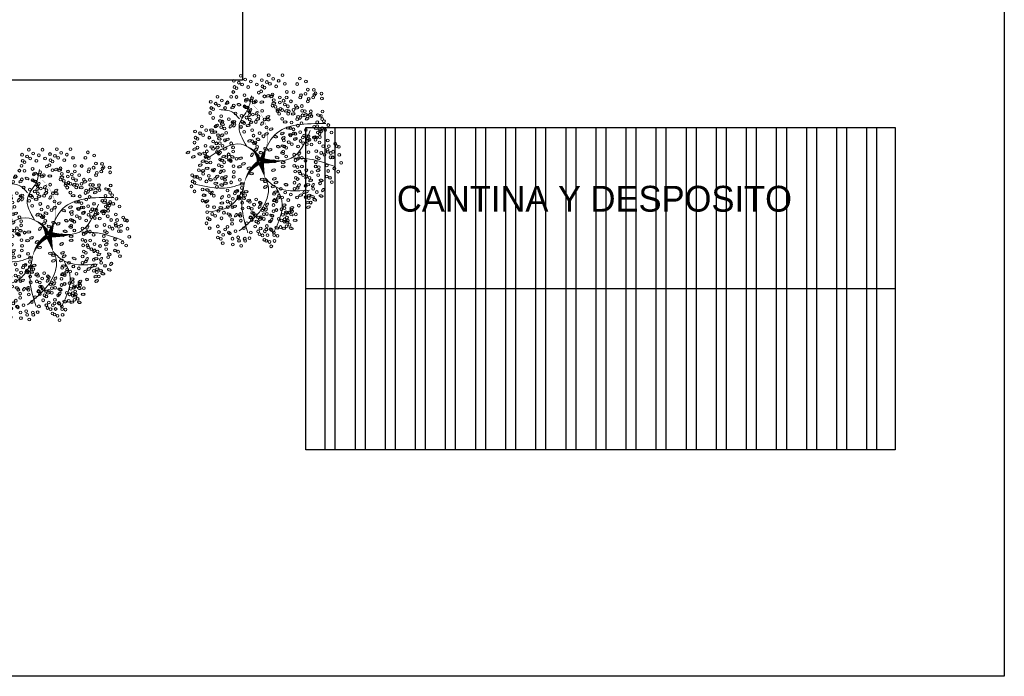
# Model space of a CAD drawing. Header units: millimetres. Extents: x 2239 to 2564, y 432 to 505.
# Tile 19 of 23: x 2461 to 2487, y 452 to 470. Entities that reach past the tile are written whole.
import ezdxf

# ---------------------------------------------------------------- set-up
doc = ezdxf.new("R2010")
doc.units = ezdxf.units.MM
doc.linetypes.add('ACAD_ISO04W100', pattern=[30, 24, -3, 0, -3])
doc.layers.add('01 - Vegetación', color=3, linetype='Continuous', lineweight=0)
doc.layers.add('Cotas', color=1, linetype='Continuous')
doc.layers.add('PAREDE', color=6, linetype='Continuous')

# ---------------------------------------------------------------- blocks, each defined once
blk = doc.blocks.new('17')
at = {"layer": '01 - Vegetación'}
for points in [[(4495.84, 1680.23, 1.33, 0.0221, 0.199177), (4489.97, 1684.48, 0.0221, 0.0221, 1.224983)], [(4496.02, 1680.23, 1.33, 0.0221, 0.286986), (4500.47, 1683.82, 0.0221, 0.0221, -1.494927)], [(4497.07, 1679.43, 0.133, 0.0221, 0.381476), (4512.91, 1682.47, 0.0221, 0.0221, -1.841687)], [(4496.02, 1679.76, 1.77, 0.0221, 0), (4491.39, 1678.53, 0.0221, 0.0221, 0)], [(4496.02, 1679.66, 1.77, 0.0221, 0), (4500.28, 1678.15, 0.0221, 0.0221, 0)], [(4496.4, 1679.85, 1.77, 0.0221, 0.074947), (4496.4, 1672.95, 0.0221, 0.0221, 0.762797)]]:
    blk.add_lwpolyline(points, format="xyseb", dxfattribs=at)
for points in [[(4490, 1684.47), (4488.83, 1687.51), (4489.5, 1699.09)], [(4487.73, 1684.98), (4483.44, 1688.25), (4481.42, 1694.81)], [(4497.83, 1680.19), (4501.11, 1685.48), (4497.33, 1694.81)], [(4508.5, 1685.98), (4510.45, 1688), (4511.21, 1691.78)], [(4490, 1684.47), (4482.94, 1685.23), (4475.36, 1683.47)], [(4491.39, 1678.53), (4489.02, 1677.58), (4485.46, 1677.92), (4475.87, 1685.99)], [(4500.47, 1683.82), (4506.92, 1685.99), (4511.46, 1683.47), (4515.25, 1682.46)], [(4491.39, 1678.53), (4489, 1675.9), (4487.73, 1665.57)], [(4496.57, 1678.43), (4497.07, 1670.86), (4505.15, 1665.32)], [(4497.07, 1679.43), (4503.89, 1675.65), (4507.17, 1660.78)], [(4488.74, 1675.4), (4484.7, 1673.64), (4475.11, 1676.16)], [(4497.07, 1670.11), (4496.82, 1665.57), (4494.55, 1658.01)]]:
    blk.add_spline(points, degree=3, dxfattribs=at)
blk = doc.blocks.new('16')
at = {"layer": '01 - Vegetación'}
h = blk.add_hatch(color=40, dxfattribs=at)
h.set_gradient(color1=(255, 191, 0), color2=(223, 255, 127), rotation=180, centered=1, tint=1, name='INVSPHERICAL')
edge = h.paths.add_edge_path()
edge.add_ellipse((4538.847, 1678.642), major_axis=(-0.0033, 0.0777), ratio=0.578492, start_angle=0, end_angle=360, ccw=False)
edge = h.paths.add_edge_path()
edge.add_ellipse((4538.961, 1678.487), major_axis=(-0.0349, 0.0695), ratio=0.578492, start_angle=0, end_angle=360, ccw=False)
edge = h.paths.add_edge_path()
edge.add_ellipse((4538.69, 1678.926), major_axis=(-0.0594, 0.0503), ratio=0.578492, start_angle=0, end_angle=360, ccw=False)
edge = h.paths.add_edge_path()
edge.add_ellipse((4538.676, 1678.266), major_axis=(-0.0033, 0.0777), ratio=0.578492, start_angle=0, end_angle=360, ccw=False)
edge = h.paths.add_edge_path()
edge.add_ellipse((4541.23, 1679.281), major_axis=(0.0274, 0.0728), ratio=0.578492, start_angle=0, end_angle=360, ccw=False)
edge = h.paths.add_edge_path()
edge.add_ellipse((4540.829, 1679.36), major_axis=(-0.0349, 0.0695), ratio=0.578492, start_angle=0, end_angle=360, ccw=False)
edge = h.paths.add_edge_path()
edge.add_ellipse((4541.174, 1679.607), major_axis=(-0.0349, 0.0695), ratio=0.578492, start_angle=0, end_angle=360, ccw=False)
edge = h.paths.add_edge_path()
edge.add_ellipse((4541.072, 1679.421), major_axis=(0.0274, 0.0728), ratio=0.578492, start_angle=0, end_angle=360, ccw=False)
edge = h.paths.add_edge_path()
edge.add_ellipse((4540.113, 1679.632), major_axis=(-0.0349, 0.0695), ratio=0.578492, start_angle=0, end_angle=360, ccw=False)
edge = h.paths.add_edge_path()
edge.add_ellipse((4540.279, 1679.843), major_axis=(-0.0349, 0.0695), ratio=0.578492, start_angle=0, end_angle=360, ccw=False)
edge = h.paths.add_edge_path()
edge.add_ellipse((4540.165, 1679.999), major_axis=(-0.0033, 0.0777), ratio=0.578492, start_angle=0, end_angle=360, ccw=False)
edge = h.paths.add_edge_path()
edge.add_ellipse((4540.499, 1679.956), major_axis=(-0.0033, 0.0777), ratio=0.578492, start_angle=0, end_angle=360, ccw=False)
edge = h.paths.add_edge_path()
edge.add_ellipse((4540.629, 1679.513), major_axis=(-0.0594, 0.0503), ratio=0.578492, start_angle=0, end_angle=360, ccw=False)
edge = h.paths.add_edge_path()
edge.add_ellipse((4540.551, 1680.278), major_axis=(0.0274, 0.0728), ratio=0.578492, start_angle=0, end_angle=360, ccw=False)
edge = h.paths.add_edge_path()
edge.add_ellipse((4539.201, 1679.744), major_axis=(-0.0033, 0.0777), ratio=0.578492, start_angle=0, end_angle=360, ccw=False)
edge = h.paths.add_edge_path()
edge.add_ellipse((4539.14, 1679.893), major_axis=(0.0274, 0.0728), ratio=0.578492, start_angle=0, end_angle=360, ccw=False)
edge = h.paths.add_edge_path()
edge.add_ellipse((4539.208, 1680.126), major_axis=(-0.0033, 0.0777), ratio=0.578492, start_angle=0, end_angle=360, ccw=False)
edge = h.paths.add_edge_path()
edge.add_ellipse((4538.979, 1680.681), major_axis=(-0.0594, 0.0503), ratio=0.578492, start_angle=0, end_angle=360, ccw=False)
edge = h.paths.add_edge_path()
edge.add_ellipse((4538.577, 1680.728), major_axis=(-0.0033, 0.0777), ratio=0.578492, start_angle=0, end_angle=360, ccw=False)
edge = h.paths.add_edge_path()
edge.add_ellipse((4538.926, 1680.033), major_axis=(0.0274, 0.0728), ratio=0.578492, start_angle=0, end_angle=360, ccw=False)
edge = h.paths.add_edge_path()
edge.add_ellipse((4538.95, 1679.842), major_axis=(0.0274, 0.0728), ratio=0.578492, start_angle=0, end_angle=360, ccw=False)
edge = h.paths.add_edge_path()
edge.add_ellipse((4538.621, 1680.191), major_axis=(-0.0349, 0.0695), ratio=0.578492, start_angle=0, end_angle=360, ccw=False)
edge = h.paths.add_edge_path()
edge.add_ellipse((4538.328, 1680.411), major_axis=(0.0274, 0.0728), ratio=0.578492, start_angle=0, end_angle=360, ccw=False)
edge = h.paths.add_edge_path()
edge.add_ellipse((4538.283, 1680.138), major_axis=(-0.0594, 0.0503), ratio=0.578492, start_angle=0, end_angle=360, ccw=False)
edge = h.paths.add_edge_path()
edge.add_ellipse((4538.32, 1679.993), major_axis=(-0.0594, 0.0503), ratio=0.578492, start_angle=0, end_angle=360, ccw=False)
edge = h.paths.add_edge_path()
edge.add_ellipse((4538.755, 1680.687), major_axis=(-0.0033, 0.0777), ratio=0.578492, start_angle=0, end_angle=360, ccw=False)
edge = h.paths.add_edge_path()
edge.add_ellipse((4538.834, 1681.261), major_axis=(-0.0349, 0.0695), ratio=0.578492, start_angle=0, end_angle=360, ccw=False)
edge = h.paths.add_edge_path()
edge.add_ellipse((4539.054, 1681.374), major_axis=(-0.0033, 0.0777), ratio=0.578492, start_angle=0, end_angle=360, ccw=False)
edge = h.paths.add_edge_path()
edge.add_ellipse((4539.147, 1681.076), major_axis=(-0.0594, 0.0503), ratio=0.578492, start_angle=0, end_angle=360, ccw=False)
edge = h.paths.add_edge_path()
edge.add_ellipse((4539.52, 1680.541), major_axis=(-0.0033, 0.0777), ratio=0.578492, start_angle=0, end_angle=360, ccw=False)
edge = h.paths.add_edge_path()
edge.add_ellipse((4539.459, 1680.689), major_axis=(0.0274, 0.0728), ratio=0.578492, start_angle=0, end_angle=360, ccw=False)
edge = h.paths.add_edge_path()
edge.add_ellipse((4539.527, 1680.923), major_axis=(-0.0033, 0.0777), ratio=0.578492, start_angle=0, end_angle=360, ccw=False)
edge = h.paths.add_edge_path()
edge.add_ellipse((4539.265, 1681.244), major_axis=(0.0274, 0.0728), ratio=0.578492, start_angle=0, end_angle=360, ccw=False)
edge = h.paths.add_edge_path()
edge.add_ellipse((4539.188, 1677.478), major_axis=(-0.0594, 0.0503), ratio=0.578492, start_angle=0, end_angle=360, ccw=False)
edge = h.paths.add_edge_path()
edge.add_ellipse((4539.473, 1678.19), major_axis=(0.0274, 0.0728), ratio=0.578492, start_angle=0, end_angle=360, ccw=False)
edge = h.paths.add_edge_path()
edge.add_ellipse((4540.696, 1678.325), major_axis=(0.0274, 0.0728), ratio=0.578492, start_angle=0, end_angle=360, ccw=False)
edge = h.paths.add_edge_path()
edge.add_ellipse((4540.33, 1678.305), major_axis=(-0.0033, 0.0777), ratio=0.578492, start_angle=0, end_angle=360, ccw=False)
edge = h.paths.add_edge_path()
edge.add_ellipse((4540.174, 1678.307), major_axis=(-0.0033, 0.0777), ratio=0.578492, start_angle=0, end_angle=360, ccw=False)
edge = h.paths.add_edge_path()
edge.add_ellipse((4540.488, 1677.717), major_axis=(-0.0594, 0.0503), ratio=0.578492, start_angle=0, end_angle=360, ccw=False)
edge = h.paths.add_edge_path()
edge.add_ellipse((4540.676, 1677.675), major_axis=(-0.0594, 0.0503), ratio=0.578492, start_angle=0, end_angle=360, ccw=False)
edge = h.paths.add_edge_path()
edge.add_ellipse((4539.469, 1677.341), major_axis=(-0.0033, 0.0777), ratio=0.578492, start_angle=0, end_angle=360, ccw=False)
edge = h.paths.add_edge_path()
edge.add_ellipse((4539.773, 1677.406), major_axis=(-0.0594, 0.0503), ratio=0.578492, start_angle=0, end_angle=360, ccw=False)
edge = h.paths.add_edge_path()
edge.add_ellipse((4539.631, 1677.23), major_axis=(-0.0349, 0.0695), ratio=0.578492, start_angle=0, end_angle=360, ccw=False)
edge = h.paths.add_edge_path()
edge.add_ellipse((4539.445, 1677.695), major_axis=(-0.0594, 0.0503), ratio=0.578492, start_angle=0, end_angle=360, ccw=False)
edge = h.paths.add_edge_path()
edge.add_ellipse((4542.676, 1679.136), major_axis=(-0.0033, 0.0777), ratio=0.578492, start_angle=0, end_angle=360, ccw=False)
edge = h.paths.add_edge_path()
edge.add_ellipse((4542.661, 1679.428), major_axis=(-0.0033, 0.0777), ratio=0.578492, start_angle=0, end_angle=360, ccw=False)
edge = h.paths.add_edge_path()
edge.add_ellipse((4542.742, 1679.554), major_axis=(-0.0033, 0.0777), ratio=0.578492, start_angle=0, end_angle=360, ccw=False)
edge = h.paths.add_edge_path()
edge.add_ellipse((4542.776, 1679.728), major_axis=(-0.0349, 0.0695), ratio=0.578492, start_angle=0, end_angle=360, ccw=False)
edge = h.paths.add_edge_path()
edge.add_ellipse((4542.477, 1679.745), major_axis=(0.0274, 0.0728), ratio=0.578492, start_angle=0, end_angle=360, ccw=False)
edge = h.paths.add_edge_path()
edge.add_ellipse((4542.578, 1680.02), major_axis=(0.0274, 0.0728), ratio=0.578492, start_angle=0, end_angle=360, ccw=False)
edge = h.paths.add_edge_path()
edge.add_ellipse((4542.466, 1680.268), major_axis=(-0.0349, 0.0695), ratio=0.578492, start_angle=0, end_angle=360, ccw=False)
edge = h.paths.add_edge_path()
edge.add_ellipse((4542.632, 1680.479), major_axis=(-0.0349, 0.0695), ratio=0.578492, start_angle=0, end_angle=360, ccw=False)
edge = h.paths.add_edge_path()
edge.add_ellipse((4542.359, 1679.577), major_axis=(-0.0594, 0.0503), ratio=0.578492, start_angle=0, end_angle=360, ccw=False)
edge = h.paths.add_edge_path()
edge.add_ellipse((4542.171, 1679.619), major_axis=(-0.0594, 0.0503), ratio=0.578492, start_angle=0, end_angle=360, ccw=False)
edge = h.paths.add_edge_path()
edge.add_ellipse((4542.246, 1679.328), major_axis=(-0.0594, 0.0503), ratio=0.578492, start_angle=0, end_angle=360, ccw=False)
edge = h.paths.add_edge_path()
edge.add_ellipse((4542.369, 1678.498), major_axis=(0.0274, 0.0728), ratio=0.578492, start_angle=0, end_angle=360, ccw=False)
edge = h.paths.add_edge_path()
edge.add_ellipse((4542.902, 1678.749), major_axis=(-0.0349, 0.0695), ratio=0.578492, start_angle=0, end_angle=360, ccw=False)
edge = h.paths.add_edge_path()
edge.add_ellipse((4542.925, 1678.897), major_axis=(-0.0349, 0.0695), ratio=0.578492, start_angle=0, end_angle=360, ccw=False)
edge = h.paths.add_edge_path()
edge.add_ellipse((4542.628, 1678.671), major_axis=(-0.0033, 0.0777), ratio=0.578492, start_angle=0, end_angle=360, ccw=False)
edge = h.paths.add_edge_path()
edge.add_ellipse((4542.11, 1678.896), major_axis=(-0.0349, 0.0695), ratio=0.578492, start_angle=0, end_angle=360, ccw=False)
edge = h.paths.add_edge_path()
edge.add_ellipse((4542.34, 1678.18), major_axis=(-0.0349, 0.0695), ratio=0.578492, start_angle=0, end_angle=360, ccw=False)
edge = h.paths.add_edge_path()
edge.add_ellipse((4538.137, 1679.191), major_axis=(-0.0349, 0.0695), ratio=0.578492, start_angle=0, end_angle=360, ccw=False)
edge = h.paths.add_edge_path()
edge.add_ellipse((4538.099, 1678.758), major_axis=(-0.0594, 0.0503), ratio=0.578492, start_angle=0, end_angle=360, ccw=False)
edge = h.paths.add_edge_path()
edge.add_ellipse((4537.796, 1678.552), major_axis=(0.0274, 0.0728), ratio=0.578492, start_angle=0, end_angle=360, ccw=False)
edge = h.paths.add_edge_path()
edge.add_ellipse((4537.776, 1678.277), major_axis=(-0.0033, 0.0777), ratio=0.578492, start_angle=0, end_angle=360, ccw=False)
edge = h.paths.add_edge_path()
edge.add_ellipse((4539.181, 1678.6), major_axis=(-0.0033, 0.0777), ratio=0.578492, start_angle=0, end_angle=360, ccw=False)
edge = h.paths.add_edge_path()
edge.add_ellipse((4538.502, 1678.968), major_axis=(-0.0594, 0.0503), ratio=0.578492, start_angle=0, end_angle=360, ccw=False)
edge = h.paths.add_edge_path()
edge.add_ellipse((4538.615, 1679.216), major_axis=(-0.0594, 0.0503), ratio=0.578492, start_angle=0, end_angle=360, ccw=False)
edge = h.paths.add_edge_path()
edge.add_ellipse((4538.188, 1679.557), major_axis=(-0.0033, 0.0777), ratio=0.578492, start_angle=0, end_angle=360, ccw=False)
edge = h.paths.add_edge_path()
edge.add_ellipse((4538.203, 1679.265), major_axis=(-0.0033, 0.0777), ratio=0.578492, start_angle=0, end_angle=360, ccw=False)
edge = h.paths.add_edge_path()
edge.add_ellipse((4538.285, 1679.391), major_axis=(-0.0033, 0.0777), ratio=0.578492, start_angle=0, end_angle=360, ccw=False)
edge = h.paths.add_edge_path()
edge.add_ellipse((4538.856, 1679.647), major_axis=(-0.0349, 0.0695), ratio=0.578492, start_angle=0, end_angle=360, ccw=False)
edge = h.paths.add_edge_path()
edge.add_ellipse((4538.272, 1678.751), major_axis=(0.0274, 0.0728), ratio=0.578492, start_angle=0, end_angle=360, ccw=False)
edge = h.paths.add_edge_path()
edge.add_ellipse((4540.863, 1678.985), major_axis=(0.0274, 0.0728), ratio=0.578492, start_angle=0, end_angle=360, ccw=False)
edge = h.paths.add_edge_path()
edge.add_ellipse((4540.823, 1678.811), major_axis=(-0.0349, 0.0695), ratio=0.578492, start_angle=0, end_angle=360, ccw=False)
edge = h.paths.add_edge_path()
edge.add_ellipse((4541.446, 1678.949), major_axis=(-0.0349, 0.0695), ratio=0.578492, start_angle=0, end_angle=360, ccw=False)
edge = h.paths.add_edge_path()
edge.add_ellipse((4540.434, 1680.393), major_axis=(-0.0033, 0.0777), ratio=0.578492, start_angle=0, end_angle=360, ccw=False)
edge = h.paths.add_edge_path()
edge.add_ellipse((4540.419, 1680.685), major_axis=(-0.0033, 0.0777), ratio=0.578492, start_angle=0, end_angle=360, ccw=False)
edge = h.paths.add_edge_path()
edge.add_ellipse((4539.773, 1680.547), major_axis=(-0.0349, 0.0695), ratio=0.578492, start_angle=0, end_angle=360, ccw=False)
edge = h.paths.add_edge_path()
edge.add_ellipse((4539.782, 1680.87), major_axis=(-0.0349, 0.0695), ratio=0.578492, start_angle=0, end_angle=360, ccw=False)
edge = h.paths.add_edge_path()
edge.add_ellipse((4539.668, 1681.126), major_axis=(0.0274, 0.0728), ratio=0.578492, start_angle=0, end_angle=360, ccw=False)
edge = h.paths.add_edge_path()
edge.add_ellipse((4540.336, 1681.276), major_axis=(0.0274, 0.0728), ratio=0.578492, start_angle=0, end_angle=360, ccw=False)
edge = h.paths.add_edge_path()
edge.add_ellipse((4540.381, 1681.413), major_axis=(-0.0349, 0.0695), ratio=0.578492, start_angle=0, end_angle=360, ccw=False)
edge = h.paths.add_edge_path()
edge.add_ellipse((4540.225, 1681.525), major_axis=(-0.0349, 0.0695), ratio=0.578492, start_angle=0, end_angle=360, ccw=False)
edge = h.paths.add_edge_path()
edge.add_ellipse((4540.009, 1681.424), major_axis=(-0.0033, 0.0777), ratio=0.578492, start_angle=0, end_angle=360, ccw=False)
edge = h.paths.add_edge_path()
edge.add_ellipse((4540.106, 1681.258), major_axis=(-0.0033, 0.0777), ratio=0.578492, start_angle=0, end_angle=360, ccw=False)
edge = h.paths.add_edge_path()
edge.add_ellipse((4540.036, 1680.989), major_axis=(-0.0594, 0.0503), ratio=0.578492, start_angle=0, end_angle=360, ccw=False)
edge = h.paths.add_edge_path()
edge.add_ellipse((4539.967, 1680.73), major_axis=(-0.0594, 0.0503), ratio=0.578492, start_angle=0, end_angle=360, ccw=False)
edge = h.paths.add_edge_path()
edge.add_ellipse((4541.92, 1680.217), major_axis=(-0.0033, 0.0777), ratio=0.578492, start_angle=0, end_angle=360, ccw=False)
edge = h.paths.add_edge_path()
edge.add_ellipse((4541.222, 1680.466), major_axis=(-0.0349, 0.0695), ratio=0.578492, start_angle=0, end_angle=360, ccw=False)
edge = h.paths.add_edge_path()
edge.add_ellipse((4541.387, 1680.676), major_axis=(-0.0349, 0.0695), ratio=0.578492, start_angle=0, end_angle=360, ccw=False)
edge = h.paths.add_edge_path()
edge.add_ellipse((4541.251, 1680.784), major_axis=(0.0274, 0.0728), ratio=0.578492, start_angle=0, end_angle=360, ccw=False)
edge = h.paths.add_edge_path()
edge.add_ellipse((4541.818, 1680.659), major_axis=(0.0274, 0.0728), ratio=0.578492, start_angle=0, end_angle=360, ccw=False)
edge = h.paths.add_edge_path()
edge.add_ellipse((4541.942, 1680.743), major_axis=(0.0274, 0.0728), ratio=0.578492, start_angle=0, end_angle=360, ccw=False)
edge = h.paths.add_edge_path()
edge.add_ellipse((4541.762, 1680.886), major_axis=(-0.0349, 0.0695), ratio=0.578492, start_angle=0, end_angle=360, ccw=False)
edge = h.paths.add_edge_path()
edge.add_ellipse((4541.592, 1681.082), major_axis=(-0.0033, 0.0777), ratio=0.578492, start_angle=0, end_angle=360, ccw=False)
edge = h.paths.add_edge_path()
edge.add_ellipse((4541.511, 1680.956), major_axis=(-0.0033, 0.0777), ratio=0.578492, start_angle=0, end_angle=360, ccw=False)
edge = h.paths.add_edge_path()
edge.add_ellipse((4541.775, 1680.201), major_axis=(-0.0594, 0.0503), ratio=0.578492, start_angle=0, end_angle=360, ccw=False)
edge = h.paths.add_edge_path()
edge.add_ellipse((4541.737, 1680.346), major_axis=(-0.0594, 0.0503), ratio=0.578492, start_angle=0, end_angle=360, ccw=False)
edge = h.paths.add_edge_path()
edge.add_ellipse((4541.843, 1679.118), major_axis=(-0.0594, 0.0503), ratio=0.578492, start_angle=0, end_angle=360, ccw=False)
edge = h.paths.add_edge_path()
edge.add_ellipse((4541.881, 1679.551), major_axis=(-0.0349, 0.0695), ratio=0.578492, start_angle=0, end_angle=360, ccw=False)
edge = h.paths.add_edge_path()
edge.add_ellipse((4542.015, 1679.29), major_axis=(-0.0349, 0.0695), ratio=0.578492, start_angle=0, end_angle=360, ccw=False)
edge = h.paths.add_edge_path()
edge.add_ellipse((4541.91, 1679.869), major_axis=(0.0274, 0.0728), ratio=0.578492, start_angle=0, end_angle=360, ccw=False)
edge = h.paths.add_edge_path()
edge.add_ellipse((4541.769, 1679.666), major_axis=(-0.0033, 0.0777), ratio=0.578492, start_angle=0, end_angle=360, ccw=False)
edge = h.paths.add_edge_path()
edge.add_ellipse((4539.676, 1679.115), major_axis=(-0.0033, 0.0777), ratio=0.578492, start_angle=0, end_angle=360, ccw=False)
edge = h.paths.add_edge_path()
edge.add_ellipse((4539.594, 1678.989), major_axis=(-0.0033, 0.0777), ratio=0.578492, start_angle=0, end_angle=360, ccw=False)
edge = h.paths.add_edge_path()
edge.add_ellipse((4539.898, 1679.531), major_axis=(-0.0033, 0.0777), ratio=0.578492, start_angle=0, end_angle=360, ccw=False)
edge = h.paths.add_edge_path()
edge.add_ellipse((4539.697, 1678.641), major_axis=(-0.0349, 0.0695), ratio=0.578492, start_angle=0, end_angle=360, ccw=False)
edge = h.paths.add_edge_path()
edge.add_ellipse((4539.398, 1678.691), major_axis=(-0.0349, 0.0695), ratio=0.578492, start_angle=0, end_angle=360, ccw=False)
edge = h.paths.add_edge_path()
edge.add_ellipse((4539.555, 1678.579), major_axis=(-0.0349, 0.0695), ratio=0.578492, start_angle=0, end_angle=360, ccw=False)
edge = h.paths.add_edge_path()
edge.add_ellipse((4540.714, 1679.167), major_axis=(0.0274, 0.0728), ratio=0.578492, start_angle=0, end_angle=360, ccw=False)
edge = h.paths.add_edge_path()
edge.add_ellipse((4540.549, 1681.79), major_axis=(-0.0349, 0.0695), ratio=0.578492, start_angle=0, end_angle=360, ccw=False)
edge = h.paths.add_edge_path()
edge.add_ellipse((4540.715, 1682.001), major_axis=(-0.0349, 0.0695), ratio=0.578492, start_angle=0, end_angle=360, ccw=False)
edge = h.paths.add_edge_path()
edge.add_ellipse((4540.848, 1681.741), major_axis=(-0.0349, 0.0695), ratio=0.578492, start_angle=0, end_angle=360, ccw=False)
edge = h.paths.add_edge_path()
edge.add_ellipse((4540.661, 1681.542), major_axis=(0.0274, 0.0728), ratio=0.578492, start_angle=0, end_angle=360, ccw=False)
edge = h.paths.add_edge_path()
edge.add_ellipse((4540.684, 1681.351), major_axis=(0.0274, 0.0728), ratio=0.578492, start_angle=0, end_angle=360, ccw=False)
edge = h.paths.add_edge_path()
edge.add_ellipse((4540.56, 1681.267), major_axis=(0.0274, 0.0728), ratio=0.578492, start_angle=0, end_angle=360, ccw=False)
edge = h.paths.add_edge_path()
edge.add_ellipse((4540.528, 1678.539), major_axis=(0.0274, 0.0728), ratio=0.578492, start_angle=0, end_angle=360, ccw=False)
edge = h.paths.add_edge_path()
edge.add_ellipse((4540.38, 1678.647), major_axis=(0.0274, 0.0728), ratio=0.578492, start_angle=0, end_angle=360, ccw=False)
edge = h.paths.add_edge_path()
edge.add_ellipse((4540.034, 1678.678), major_axis=(-0.0349, 0.0695), ratio=0.578492, start_angle=0, end_angle=360, ccw=False)
edge = h.paths.add_edge_path()
edge.add_ellipse((4540.944, 1678.493), major_axis=(0.0274, 0.0728), ratio=0.578492, start_angle=0, end_angle=360, ccw=False)
edge = h.paths.add_edge_path()
edge.add_ellipse((4541.625, 1678.77), major_axis=(-0.0349, 0.0695), ratio=0.578492, start_angle=0, end_angle=360, ccw=False)
edge = h.paths.add_edge_path()
edge.add_ellipse((4541.994, 1678.887), major_axis=(0.0274, 0.0728), ratio=0.578492, start_angle=0, end_angle=360, ccw=False)
edge = h.paths.add_edge_path()
edge.add_ellipse((4541.336, 1678.598), major_axis=(0.0274, 0.0728), ratio=0.578492, start_angle=0, end_angle=360, ccw=False)
edge = h.paths.add_edge_path()
edge.add_ellipse((4539.381, 1678.993), major_axis=(-0.0349, 0.0695), ratio=0.578492, start_angle=0, end_angle=360, ccw=False)
edge = h.paths.add_edge_path()
edge.add_ellipse((4540.938, 1681.079), major_axis=(-0.0033, 0.0777), ratio=0.578492, start_angle=0, end_angle=360, ccw=False)
edge = h.paths.add_edge_path()
edge.add_ellipse((4540.699, 1680.759), major_axis=(-0.0594, 0.0503), ratio=0.578492, start_angle=0, end_angle=360, ccw=False)
edge = h.paths.add_edge_path()
edge.add_ellipse((4540.908, 1680.857), major_axis=(-0.0349, 0.0695), ratio=0.578492, start_angle=0, end_angle=360, ccw=False)
edge = h.paths.add_edge_path()
edge.add_ellipse((4540.863, 1680.561), major_axis=(-0.0349, 0.0695), ratio=0.578492, start_angle=0, end_angle=360, ccw=False)
edge = h.paths.add_edge_path()
edge.add_ellipse((4540.564, 1680.61), major_axis=(-0.0349, 0.0695), ratio=0.578492, start_angle=0, end_angle=360, ccw=False)
edge = h.paths.add_edge_path()
edge.add_ellipse((4539.771, 1681.729), major_axis=(-0.0349, 0.0695), ratio=0.578492, start_angle=0, end_angle=360, ccw=False)
edge = h.paths.add_edge_path()
edge.add_ellipse((4540.968, 1678.302), major_axis=(0.0274, 0.0728), ratio=0.578492, start_angle=0, end_angle=360, ccw=False)
edge = h.paths.add_edge_path()
edge.add_ellipse((4541.908, 1678.227), major_axis=(-0.0033, 0.0777), ratio=0.578492, start_angle=0, end_angle=360, ccw=False)
edge = h.paths.add_edge_path()
edge.add_ellipse((4541.283, 1678.297), major_axis=(-0.0349, 0.0695), ratio=0.578492, start_angle=0, end_angle=360, ccw=False)
edge = h.paths.add_edge_path()
edge.add_ellipse((4541.463, 1678.333), major_axis=(-0.0349, 0.0695), ratio=0.578492, start_angle=0, end_angle=360, ccw=False)
edge = h.paths.add_edge_path()
edge.add_ellipse((4538.021, 1678.159), major_axis=(0.0274, 0.0728), ratio=0.578492, start_angle=0, end_angle=360, ccw=False)
edge = h.paths.add_edge_path()
edge.add_ellipse((4537.772, 1677.992), major_axis=(0.0274, 0.0728), ratio=0.578492, start_angle=0, end_angle=360, ccw=False)
edge = h.paths.add_edge_path()
edge.add_ellipse((4538.082, 1677.841), major_axis=(-0.0033, 0.0777), ratio=0.578492, start_angle=0, end_angle=360, ccw=False)
edge = h.paths.add_edge_path()
edge.add_ellipse((4538.572, 1677.966), major_axis=(-0.0349, 0.0695), ratio=0.578492, start_angle=0, end_angle=360, ccw=False)
edge = h.paths.add_edge_path()
edge.add_ellipse((4538.311, 1677.99), major_axis=(0.0274, 0.0728), ratio=0.578492, start_angle=0, end_angle=360, ccw=False)
edge = h.paths.add_edge_path()
edge.add_ellipse((4538.394, 1678.174), major_axis=(0.0274, 0.0728), ratio=0.578492, start_angle=0, end_angle=360, ccw=False)
edge = h.paths.add_edge_path()
edge.add_ellipse((4538.776, 1677.355), major_axis=(-0.0349, 0.0695), ratio=0.578492, start_angle=0, end_angle=360, ccw=False)
edge = h.paths.add_edge_path()
edge.add_ellipse((4538.597, 1677.319), major_axis=(-0.0349, 0.0695), ratio=0.578492, start_angle=0, end_angle=360, ccw=False)
edge = h.paths.add_edge_path()
edge.add_ellipse((4539.063, 1677.621), major_axis=(-0.0349, 0.0695), ratio=0.578492, start_angle=0, end_angle=360, ccw=False)
edge = h.paths.add_edge_path()
edge.add_ellipse((4539.033, 1676.828), major_axis=(0.0274, 0.0728), ratio=0.578492, start_angle=0, end_angle=360, ccw=False)
edge = h.paths.add_edge_path()
edge.add_ellipse((4539.009, 1677.162), major_axis=(0.0274, 0.0728), ratio=0.578492, start_angle=0, end_angle=360, ccw=False)
edge = h.paths.add_edge_path()
edge.add_ellipse((4538.885, 1677.078), major_axis=(0.0274, 0.0728), ratio=0.578492, start_angle=0, end_angle=360, ccw=False)
edge = h.paths.add_edge_path()
edge.add_ellipse((4539.054, 1677.298), major_axis=(-0.0349, 0.0695), ratio=0.578492, start_angle=0, end_angle=360, ccw=False)
edge = h.paths.add_edge_path()
edge.add_ellipse((4542.221, 1677.913), major_axis=(-0.0033, 0.0777), ratio=0.578492, start_angle=0, end_angle=360, ccw=False)
edge = h.paths.add_edge_path()
edge.add_ellipse((4542.451, 1677.771), major_axis=(-0.0349, 0.0695), ratio=0.578492, start_angle=0, end_angle=360, ccw=False)
edge = h.paths.add_edge_path()
edge.add_ellipse((4541.18, 1677.355), major_axis=(-0.0349, 0.0695), ratio=0.578492, start_angle=0, end_angle=360, ccw=False)
edge = h.paths.add_edge_path()
edge.add_ellipse((4541.671, 1678.102), major_axis=(-0.0033, 0.0777), ratio=0.578492, start_angle=0, end_angle=360, ccw=False)
edge = h.paths.add_edge_path()
edge.add_ellipse((4541.411, 1678.017), major_axis=(-0.0033, 0.0777), ratio=0.578492, start_angle=0, end_angle=360, ccw=False)
edge = h.paths.add_edge_path()
edge.add_ellipse((4542.075, 1677.637), major_axis=(-0.0594, 0.0503), ratio=0.578492, start_angle=0, end_angle=360, ccw=False)
edge = h.paths.add_edge_path()
edge.add_ellipse((4541.252, 1677.826), major_axis=(-0.0349, 0.0695), ratio=0.578492, start_angle=0, end_angle=360, ccw=False)
edge = h.paths.add_edge_path()
edge.add_ellipse((4541.596, 1676.853), major_axis=(-0.0033, 0.0777), ratio=0.578492, start_angle=0, end_angle=360, ccw=False)
edge = h.paths.add_edge_path()
edge.add_ellipse((4541.655, 1677.018), major_axis=(-0.0033, 0.0777), ratio=0.578492, start_angle=0, end_angle=360, ccw=False)
edge = h.paths.add_edge_path()
edge.add_ellipse((4542.033, 1677.371), major_axis=(-0.0349, 0.0695), ratio=0.578492, start_angle=0, end_angle=360, ccw=False)
edge = h.paths.add_edge_path()
edge.add_ellipse((4542.19, 1677.259), major_axis=(-0.0349, 0.0695), ratio=0.578492, start_angle=0, end_angle=360, ccw=False)
edge = h.paths.add_edge_path()
edge.add_ellipse((4542.168, 1676.931), major_axis=(0.0274, 0.0728), ratio=0.578492, start_angle=0, end_angle=360, ccw=False)
edge = h.paths.add_edge_path()
edge.add_ellipse((4542.176, 1677.433), major_axis=(-0.0349, 0.0695), ratio=0.578492, start_angle=0, end_angle=360, ccw=False)
edge = h.paths.add_edge_path()
edge.add_ellipse((4541.313, 1677.094), major_axis=(-0.0349, 0.0695), ratio=0.578492, start_angle=0, end_angle=360, ccw=False)
edge = h.paths.add_edge_path()
edge.add_ellipse((4541.359, 1677.391), major_axis=(-0.0349, 0.0695), ratio=0.578492, start_angle=0, end_angle=360, ccw=False)
edge = h.paths.add_edge_path()
edge.add_ellipse((4540.019, 1676.943), major_axis=(-0.0349, 0.0695), ratio=0.578492, start_angle=0, end_angle=360, ccw=False)
edge = h.paths.add_edge_path()
edge.add_ellipse((4539.641, 1676.826), major_axis=(0.0274, 0.0728), ratio=0.578492, start_angle=0, end_angle=360, ccw=False)
edge = h.paths.add_edge_path()
edge.add_ellipse((4539.262, 1676.754), major_axis=(-0.0594, 0.0503), ratio=0.578492, start_angle=0, end_angle=360, ccw=False)
edge = h.paths.add_edge_path()
edge.add_ellipse((4539.45, 1677.146), major_axis=(-0.0594, 0.0503), ratio=0.578492, start_angle=0, end_angle=360, ccw=False)
at = {"layer": '01 - Vegetación', "extrusion": (0, 0, -1)}
for centre, major_axis in [((4540.715, 1682.001), (-0.0349, 0.0695)), ((4539.771, 1681.729), (-0.0349, 0.0695)), ((4540.225, 1681.525), (-0.0349, 0.0695)), ((4540.549, 1681.79), (-0.0349, 0.0695)), ((4540.848, 1681.741), (-0.0349, 0.0695)), ((4538.834, 1681.261), (-0.0349, 0.0695)), ((4539.054, 1681.374), (-0.0033, 0.0777)), ((4540.009, 1681.424), (-0.0033, 0.0777)), ((4540.106, 1681.258), (-0.0033, 0.0777)), ((4540.381, 1681.413), (-0.0349, 0.0695)), ((4540.938, 1681.079), (-0.0033, 0.0777)), ((4541.592, 1681.082), (-0.0033, 0.0777)), ((4538.577, 1680.728), (-0.0033, 0.0777)), ((4538.755, 1680.687), (-0.0033, 0.0777)), ((4539.527, 1680.923), (-0.0033, 0.0777)), ((4539.782, 1680.87), (-0.0349, 0.0695)), ((4540.419, 1680.685), (-0.0033, 0.0777)), ((4540.908, 1680.857), (-0.0349, 0.0695)), ((4541.511, 1680.956), (-0.0033, 0.0777)), ((4541.762, 1680.886), (-0.0349, 0.0695)), ((4539.52, 1680.541), (-0.0033, 0.0777)), ((4539.773, 1680.547), (-0.0349, 0.0695)), ((4540.434, 1680.393), (-0.0033, 0.0777)), ((4540.564, 1680.61), (-0.0349, 0.0695)), ((4540.863, 1680.561), (-0.0349, 0.0695)), ((4541.222, 1680.466), (-0.0349, 0.0695)), ((4541.387, 1680.676), (-0.0349, 0.0695)), ((4542.632, 1680.479), (-0.0349, 0.0695)), ((4538.621, 1680.191), (-0.0349, 0.0695)), ((4539.208, 1680.126), (-0.0033, 0.0777)), ((4540.165, 1679.999), (-0.0033, 0.0777)), ((4540.499, 1679.956), (-0.0033, 0.0777)), ((4541.92, 1680.217), (-0.0033, 0.0777)), ((4542.466, 1680.268), (-0.0349, 0.0695)), ((4538.188, 1679.557), (-0.0033, 0.0777)), ((4538.856, 1679.647), (-0.0349, 0.0695)), ((4539.201, 1679.744), (-0.0033, 0.0777)), ((4540.113, 1679.632), (-0.0349, 0.0695)), ((4540.279, 1679.843), (-0.0349, 0.0695)), ((4541.174, 1679.607), (-0.0349, 0.0695)), ((4541.769, 1679.666), (-0.0033, 0.0777)), ((4541.881, 1679.551), (-0.0349, 0.0695)), ((4542.742, 1679.554), (-0.0033, 0.0777)), ((4542.776, 1679.728), (-0.0349, 0.0695)), ((4538.137, 1679.191), (-0.0349, 0.0695)), ((4538.203, 1679.265), (-0.0033, 0.0777)), ((4538.285, 1679.391), (-0.0033, 0.0777)), ((4539.898, 1679.531), (-0.0033, 0.0777)), ((4540.829, 1679.36), (-0.0349, 0.0695)), ((4542.015, 1679.29), (-0.0349, 0.0695)), ((4542.661, 1679.428), (-0.0033, 0.0777)), ((4539.381, 1678.993), (-0.0349, 0.0695)), ((4539.594, 1678.989), (-0.0033, 0.0777)), ((4539.676, 1679.115), (-0.0033, 0.0777)), ((4540.823, 1678.811), (-0.0349, 0.0695)), ((4541.446, 1678.949), (-0.0349, 0.0695)), ((4542.11, 1678.896), (-0.0349, 0.0695)), ((4542.676, 1679.136), (-0.0033, 0.0777)), ((4542.925, 1678.897), (-0.0349, 0.0695)), ((4538.847, 1678.642), (-0.0033, 0.0777)), ((4538.961, 1678.487), (-0.0349, 0.0695)), ((4539.181, 1678.6), (-0.0033, 0.0777)), ((4539.398, 1678.691), (-0.0349, 0.0695)), ((4539.555, 1678.579), (-0.0349, 0.0695)), ((4539.697, 1678.641), (-0.0349, 0.0695)), ((4540.034, 1678.678), (-0.0349, 0.0695)), ((4541.625, 1678.77), (-0.0349, 0.0695)), ((4542.628, 1678.671), (-0.0033, 0.0777)), ((4542.902, 1678.749), (-0.0349, 0.0695)), ((4537.776, 1678.277), (-0.0033, 0.0777)), ((4538.676, 1678.266), (-0.0033, 0.0777)), ((4540.174, 1678.307), (-0.0033, 0.0777)), ((4540.33, 1678.305), (-0.0033, 0.0777)), ((4541.283, 1678.297), (-0.0349, 0.0695)), ((4541.411, 1678.017), (-0.0033, 0.0777)), ((4541.463, 1678.333), (-0.0349, 0.0695)), ((4541.671, 1678.102), (-0.0033, 0.0777)), ((4541.908, 1678.227), (-0.0033, 0.0777)), ((4542.34, 1678.18), (-0.0349, 0.0695)), ((4538.082, 1677.841), (-0.0033, 0.0777)), ((4538.572, 1677.966), (-0.0349, 0.0695)), ((4541.252, 1677.826), (-0.0349, 0.0695)), ((4542.221, 1677.913), (-0.0033, 0.0777)), ((4542.451, 1677.771), (-0.0349, 0.0695)), ((4538.597, 1677.319), (-0.0349, 0.0695)), ((4538.776, 1677.355), (-0.0349, 0.0695)), ((4539.054, 1677.298), (-0.0349, 0.0695)), ((4539.063, 1677.621), (-0.0349, 0.0695)), ((4539.469, 1677.341), (-0.0033, 0.0777)), ((4541.18, 1677.355), (-0.0349, 0.0695)), ((4541.359, 1677.391), (-0.0349, 0.0695)), ((4542.033, 1677.371), (-0.0349, 0.0695)), ((4542.176, 1677.433), (-0.0349, 0.0695)), ((4542.19, 1677.259), (-0.0349, 0.0695)), ((4539.631, 1677.23), (-0.0349, 0.0695)), ((4540.019, 1676.943), (-0.0349, 0.0695)), ((4541.313, 1677.094), (-0.0349, 0.0695)), ((4541.655, 1677.018), (-0.0033, 0.0777)), ((4541.596, 1676.853), (-0.0033, 0.0777))]:
    blk.add_ellipse(centre, major_axis=major_axis, ratio=0.578492, start_param=3.141593, end_param=9.424778, dxfattribs=at)
for centre, major_axis in [((4540.661, 1681.542), (0.0274, 0.0728)), ((4539.265, 1681.244), (0.0274, 0.0728)), ((4539.668, 1681.126), (0.0274, 0.0728)), ((4540.336, 1681.276), (0.0274, 0.0728)), ((4540.56, 1681.267), (0.0274, 0.0728)), ((4540.684, 1681.351), (0.0274, 0.0728)), ((4539.147, 1681.076), (-0.0594, 0.0503)), ((4539.459, 1680.689), (0.0274, 0.0728)), ((4539.967, 1680.73), (-0.0594, 0.0503)), ((4540.036, 1680.989), (-0.0594, 0.0503)), ((4540.699, 1680.759), (-0.0594, 0.0503)), ((4541.251, 1680.784), (0.0274, 0.0728)), ((4541.942, 1680.743), (0.0274, 0.0728)), ((4538.328, 1680.411), (0.0274, 0.0728)), ((4538.979, 1680.681), (-0.0594, 0.0503)), ((4541.737, 1680.346), (-0.0594, 0.0503)), ((4541.818, 1680.659), (0.0274, 0.0728)), ((4538.283, 1680.138), (-0.0594, 0.0503)), ((4538.32, 1679.993), (-0.0594, 0.0503)), ((4538.926, 1680.033), (0.0274, 0.0728)), ((4540.551, 1680.278), (0.0274, 0.0728)), ((4541.775, 1680.201), (-0.0594, 0.0503)), ((4542.578, 1680.02), (0.0274, 0.0728)), ((4538.95, 1679.842), (0.0274, 0.0728)), ((4539.14, 1679.893), (0.0274, 0.0728)), ((4541.91, 1679.869), (0.0274, 0.0728)), ((4542.171, 1679.619), (-0.0594, 0.0503)), ((4542.359, 1679.577), (-0.0594, 0.0503)), ((4542.477, 1679.745), (0.0274, 0.0728)), ((4538.615, 1679.216), (-0.0594, 0.0503)), ((4540.629, 1679.513), (-0.0594, 0.0503)), ((4540.714, 1679.167), (0.0274, 0.0728)), ((4541.072, 1679.421), (0.0274, 0.0728)), ((4541.23, 1679.281), (0.0274, 0.0728)), ((4542.246, 1679.328), (-0.0594, 0.0503)), ((4538.502, 1678.968), (-0.0594, 0.0503)), ((4538.69, 1678.926), (-0.0594, 0.0503)), ((4540.863, 1678.985), (0.0274, 0.0728)), ((4541.843, 1679.118), (-0.0594, 0.0503)), ((4541.994, 1678.887), (0.0274, 0.0728)), ((4537.796, 1678.552), (0.0274, 0.0728)), ((4538.099, 1678.758), (-0.0594, 0.0503)), ((4538.272, 1678.751), (0.0274, 0.0728)), ((4540.38, 1678.647), (0.0274, 0.0728)), ((4540.528, 1678.539), (0.0274, 0.0728)), ((4540.944, 1678.493), (0.0274, 0.0728)), ((4541.336, 1678.598), (0.0274, 0.0728)), ((4542.369, 1678.498), (0.0274, 0.0728)), ((4538.021, 1678.159), (0.0274, 0.0728)), ((4538.394, 1678.174), (0.0274, 0.0728)), ((4539.473, 1678.19), (0.0274, 0.0728)), ((4540.696, 1678.325), (0.0274, 0.0728)), ((4540.968, 1678.302), (0.0274, 0.0728)), ((4537.772, 1677.992), (0.0274, 0.0728)), ((4538.311, 1677.99), (0.0274, 0.0728)), ((4539.445, 1677.695), (-0.0594, 0.0503)), ((4540.488, 1677.717), (-0.0594, 0.0503)), ((4540.676, 1677.675), (-0.0594, 0.0503)), ((4542.075, 1677.637), (-0.0594, 0.0503)), ((4539.188, 1677.478), (-0.0594, 0.0503)), ((4539.773, 1677.406), (-0.0594, 0.0503)), ((4538.885, 1677.078), (0.0274, 0.0728)), ((4539.009, 1677.162), (0.0274, 0.0728)), ((4539.45, 1677.146), (-0.0594, 0.0503)), ((4542.168, 1676.931), (0.0274, 0.0728)), ((4539.033, 1676.828), (0.0274, 0.0728)), ((4539.262, 1676.754), (-0.0594, 0.0503)), ((4539.641, 1676.826), (0.0274, 0.0728))]:
    blk.add_ellipse(centre, major_axis=major_axis, ratio=0.578492, dxfattribs=at)
blk = doc.blocks.new('18')
at = {"color": 60}
for centre in [(4487.42, 1699.03), (4488.87, 1699.94), (4489.95, 1699.03), (4490.32, 1699.58), (4491.59, 1698.31), (4492.13, 1699.76), (4500.15, 1698.17), (4501.6, 1699.08), (4502.68, 1698.17), (4503.05, 1698.72), (4504.86, 1698.9), (4478.11, 1695.54), (4479.56, 1695.18), (4481.37, 1695.36), (4483.07, 1695.23), (4484.34, 1695.77), (4484.7, 1696.68), (4486.33, 1696.32), (4487.96, 1696.68), (4490.32, 1695.59), (4491.04, 1697.4), (4492.49, 1696.5), (4493.58, 1697.76), (4497.43, 1695.82), (4499.06, 1695.46), (4500.69, 1695.82), (4503.77, 1696.54), (4504.32, 1697.45), (4505.22, 1695.64), (4506.31, 1696.91), (4473.94, 1692.28), (4476.66, 1694.63), (4477.21, 1692.28), (4479.2, 1694.63), (4480.29, 1693), (4480.83, 1693.91), (4482.82, 1693.36), (4486.15, 1693.42), (4487.06, 1694.51), (4488.69, 1692.51), (4491.04, 1693.06), (4491.95, 1694.87), (4493.58, 1693.78), (4495.8, 1694.37), (4497.07, 1694.91), (4498.88, 1692.56), (4499.79, 1693.65), (4501.39, 1692.69), (4501.93, 1693.6), (4503.05, 1694.73), (4504.68, 1694.01), (4506.31, 1692.92), (4472.31, 1690.83), (4473.58, 1691.37), (4474.77, 1690.7), (4475.57, 1691.92), (4476.3, 1690.11), (4477.08, 1689.41), (4479.56, 1691.19), (4481.19, 1690.47), (4481.74, 1692.1), (4482.82, 1689.38), (4484.42, 1689.44), (4487.68, 1689.44), (4490.76, 1690.17), (4491.3, 1691.07), (4493.41, 1690.52), (4494.68, 1691.06), (4495.05, 1691.97), (4495.88, 1690.38), (4496.68, 1691.6), (4497.4, 1689.79), (4498.31, 1691.97), (4500.66, 1690.88), (4501.42, 1691.65), (4502.29, 1690.16), (4503.77, 1692.2), (4471.96, 1687.88), (4473.62, 1688.01), (4475.16, 1688.77), (4475.39, 1689.02), (4475.8, 1687.11), (4477.93, 1688.11), (4479.13, 1688.13), (4480.29, 1688.66), (4482.79, 1688), (4484.06, 1688.54), (4485.25, 1687.86), (4486.05, 1689.08), (4486.77, 1687.27), (4487.55, 1686.58), (4490.04, 1688.36), (4491.67, 1687.63), (4493.06, 1687.57), (4494.72, 1687.69), (4496.26, 1688.46), (4496.5, 1688.71), (4496.9, 1686.8), (4498.18, 1689.1), (4499.03, 1687.8), (4500.23, 1687.82), (4501.39, 1688.34), (4471.57, 1685.45), (4472.98, 1686.09), (4472.98, 1684.29), (4473.62, 1684.42), (4474.01, 1686.34), (4476.7, 1684.68), (4478.11, 1683.78), (4478.87, 1685.57), (4480.28, 1685.7), (4482.43, 1685.04), (4484.1, 1685.17), (4485.63, 1685.94), (4485.87, 1686.18), (4486.27, 1684.27), (4488.4, 1685.28), (4489.6, 1685.3), (4490.76, 1685.82), (4473.75, 1683.01), (4475.42, 1682.63), (4479, 1682.37), (4479.9, 1682.75), (4481.08, 1681.83), (4481.18, 1682.24), (4482.35, 1682.38), (4482.71, 1683.28), (4483.54, 1681.7), (4484.34, 1682.92), (4485.07, 1681.11), (4473.32, 1678.69), (4474.59, 1679.23), (4474.95, 1680.14), (4475.78, 1678.56), (4476.58, 1679.78), (4477.31, 1677.97), (4480.73, 1678.88), (4482.39, 1679.01), (4483.93, 1679.78), (4484.16, 1680.02), (4472.96, 1675.74), (4474.63, 1675.87), (4476.17, 1676.64), (4476.4, 1676.88), (4481.65, 1676.05), (4477.3, 1672.25), (4478.56, 1672.79), (4478.93, 1673.7), (4480.56, 1673.33), (4482.19, 1673.7), (4479.76, 1672.11), (4481.28, 1671.52), (4482.06, 1670.83)]:
    blk.add_circle(centre, 0.405, dxfattribs=at)
at = {"color": 62}
for centre in [(4508.79, 1693.6), (4510.24, 1694.51), (4511.33, 1693.6), (4511.69, 1694.15), (4512.96, 1692.88), (4513.51, 1694.33), (4514.96, 1692.34), (4504.45, 1689.8), (4505.71, 1690.35), (4506.08, 1691.25), (4507.71, 1690.89), (4509.34, 1691.25), (4511.69, 1690.16), (4512.42, 1691.97), (4513.33, 1689.44), (4513.87, 1691.07), (4507.53, 1687.99), (4508.43, 1689.08), (4510.06, 1687.09), (4512.42, 1687.63), (4514.96, 1688.35), (4477.2, 1681.39), (4478.65, 1681.03), (4480.46, 1681.21), (4473.03, 1678.13), (4475.75, 1680.49), (4476.29, 1678.13), (4478.29, 1680.49), (4479.37, 1678.86), (4479.92, 1679.76), (4480.82, 1677.95), (4481.91, 1679.22), (4471.4, 1676.68), (4472.67, 1677.23), (4474.66, 1677.77), (4475.39, 1675.96), (4478.65, 1677.04), (4480.28, 1676.32), (4481.91, 1675.23), (4481.98, 1675.16), (4483.43, 1676.06), (4484.51, 1675.16), (4484.88, 1675.7), (4486.69, 1675.88), (4474.48, 1674.87), (4477.02, 1673.97), (4479.26, 1672.8), (4479.37, 1674.51), (4480.89, 1672.44), (4482.52, 1672.8), (4485.6, 1673.53), (4486.15, 1674.43), (4487.05, 1672.62), (4488.14, 1673.89), (4477.63, 1671.36), (4478.9, 1671.9), (4480.71, 1669.54), (4481.61, 1670.63), (4484.88, 1671.72), (4486.51, 1670.99), (4488.14, 1669.91), (4483.25, 1668.64), (4485.6, 1669.18)]:
    blk.add_circle(centre, 0.405, dxfattribs=at)
at = {"color": 64}
for centre in [(4514.9, 1686.83), (4516.35, 1687.74), (4517.44, 1686.83), (4517.8, 1687.37), (4519.61, 1687.56), (4512.18, 1684.48), (4513.81, 1684.11), (4515.45, 1684.48), (4518.53, 1685.2), (4519.07, 1686.11), (4519.98, 1684.3), (4521.06, 1685.56), (4510.55, 1683.03), (4511.82, 1683.57), (4513.63, 1681.22), (4514.54, 1682.3), (4517.8, 1683.39), (4518.53, 1680.86), (4519.43, 1682.67), (4521.06, 1681.58), (4516.17, 1680.31), (4489.93, 1669.91), (4491.38, 1669.55), (4493.19, 1669.73), (4485.76, 1666.65), (4488.48, 1669), (4489.02, 1666.65), (4491.01, 1669), (4492.1, 1667.37), (4492.65, 1668.28), (4493.55, 1666.47), (4494.64, 1667.74), (4484.13, 1665.2), (4485.4, 1665.74), (4487.39, 1666.29), (4488.12, 1664.48), (4491.38, 1665.56), (4493.01, 1664.84), (4494.64, 1663.75), (4495.88, 1663.74), (4499.14, 1663.56), (4487.21, 1663.39), (4489.75, 1662.48), (4492.1, 1663.03), (4494.43, 1662.83), (4496.96, 1662.83), (4497.33, 1663.38), (4498.05, 1661.2), (4498.59, 1662.11), (4500.59, 1661.57), (4490.08, 1659.03), (4491.35, 1659.57), (4491.71, 1660.48), (4493.34, 1660.12), (4494.06, 1658.31), (4494.97, 1660.48), (4497.33, 1659.39), (4498.96, 1658.67), (4499.5, 1660.3), (4493.16, 1657.22), (4495.69, 1656.31), (4498.05, 1656.86), (4500.59, 1657.58)]:
    blk.add_circle(centre, 0.405, dxfattribs=at)
at = {"color": 66}
for centre in [(4504.72, 1684.6), (4506.17, 1685.5), (4507.25, 1684.6), (4507.62, 1685.14), (4508.89, 1683.87), (4509.43, 1685.32), (4500.37, 1680.79), (4501.64, 1681.34), (4502, 1682.24), (4503.63, 1681.88), (4505.26, 1682.24), (4507.62, 1681.15), (4508.34, 1682.97), (4509.79, 1682.06), (4510.88, 1683.33), (4503.45, 1678.98), (4504.36, 1680.07), (4505.99, 1678.08), (4508.34, 1678.62), (4509.25, 1680.43), (4510.88, 1679.34), (4515.09, 1678.69), (4516.54, 1679.6), (4517.63, 1678.69), (4517.99, 1679.24), (4519.26, 1677.97), (4519.8, 1679.42), (4512.01, 1675.43), (4512.37, 1676.34), (4514, 1675.98), (4515.63, 1676.34), (4517.99, 1675.25), (4518.71, 1677.06), (4520.16, 1676.16), (4521.25, 1677.43), (4497.55, 1672.33), (4499, 1673.23), (4500.09, 1672.33), (4500.45, 1672.87), (4502.26, 1673.05), (4510.74, 1674.89), (4513.82, 1673.08), (4514.73, 1674.17), (4516.36, 1672.17), (4518.71, 1672.72), (4519.62, 1674.53), (4521.25, 1673.44), (4494.83, 1669.97), (4496.46, 1669.61), (4498.09, 1669.97), (4501.17, 1670.7), (4501.72, 1671.6), (4502.62, 1669.79), (4503.71, 1671.06), (4493.2, 1668.52), (4494.47, 1669.07), (4496.28, 1666.71), (4497.19, 1667.8), (4500.45, 1668.89), (4502.08, 1668.16), (4503.71, 1667.08), (4498.82, 1665.81), (4501.17, 1666.35)]:
    blk.add_circle(centre, 0.405, dxfattribs=at)
at = {"color": 68}
for centre in [(4508.56, 1673.48), (4510.01, 1674.38), (4511.1, 1673.48), (4511.46, 1674.02), (4512.73, 1672.75), (4513.27, 1674.2), (4514.72, 1672.21), (4504.21, 1669.68), (4504.25, 1670.19), (4505.48, 1670.22), (4505.85, 1671.12), (4507.48, 1670.76), (4510.03, 1671.75), (4510.71, 1671.54), (4511.12, 1670.22), (4512.19, 1671.85), (4512.34, 1669.55), (4513.64, 1670.94), (4516.32, 1670.19), (4501.44, 1667.37), (4503.1, 1667.5), (4504.64, 1668.27), (4505.28, 1666.6), (4506.56, 1668.91), (4507.29, 1667.87), (4508.46, 1669.1), (4509.15, 1668.89), (4509.55, 1667.57), (4510.78, 1666.9), (4510.86, 1667.66), (4512.27, 1667.78), (4514.72, 1668.23), (4515.41, 1668.02), (4515.82, 1666.7), (4518.67, 1669.11), (4519.4, 1666.57), (4520.3, 1668.38), (4501.05, 1664.94), (4502.46, 1665.58), (4502.46, 1663.79), (4503.1, 1663.92), (4503.49, 1665.84), (4506.18, 1664.17), (4509.3, 1665.01), (4510.71, 1665.14), (4513.63, 1666), (4514.32, 1665.79), (4514.72, 1664.47), (4515.56, 1664.14), (4515.95, 1663.8), (4516.97, 1664.26), (4517.04, 1666.03), (4501.66, 1662.6), (4503.1, 1663.5), (4503.23, 1662.51), (4504.19, 1662.6), (4504.55, 1663.14), (4504.9, 1662.12), (4505.28, 1660.97), (4505.82, 1661.87), (4506.37, 1663.32), (4507.59, 1663.27), (4507.82, 1661.33), (4508.48, 1661.86), (4509.38, 1662.25), (4510.66, 1661.74), (4514.47, 1661.91), (4515.88, 1662.04), (4497.31, 1658.79), (4498.57, 1659.34), (4498.94, 1660.24), (4500.57, 1659.88), (4501.29, 1658.07), (4502.2, 1660.24), (4504.55, 1659.16), (4506.73, 1660.06), (4500.39, 1656.98)]:
    blk.add_circle(centre, 0.405, dxfattribs=at)
at = {"layer": '01 - Vegetación', "xscale": 7.5, "yscale": 7.5, "zscale": 7.5}
blk.add_blockref('16', (-29556.67, -10914.05), dxfattribs=at)
at = {"layer": '01 - Vegetación'}
blk.add_blockref('17', (0, 0), dxfattribs=at)

msp = doc.modelspace()

# ---------------------------------------------------------------- hatches: boundary and pattern name
at = {"layer": 'PAREDE', "linetype": 'ACAD_ISO04W100'}
h = msp.add_hatch(dxfattribs=at)
h.set_pattern_fill('ANSI32', color=1, scale=0.0862, angle=45)
h.set_pattern_definition([(90, (161.7348, 0), (-0.821055, 2e-16), []), (90, (162.0085, 0.2737), (-0.821055, 2e-16), [])])
h.paths.add_polyline_path([(2484.446, 466.854), (2468.373, 466.854), (2468.373, 462.457), (2484.446, 462.457)])
h.paths.add_polyline_path([(2484.446, 462.457), (2468.373, 462.457), (2468.373, 458.061), (2484.446, 458.061)])

# ---------------------------------------------------------------- linework, layer by layer
msp.add_lwpolyline([(2436.714, 468.146), (2436.714, 486.065), (2466.642, 486.065), (2466.642, 468.146)], close=True)
at = {"layer": 'Cotas', "color": 0, "linetype": 'ACAD_ISO04W100'}
msp.add_line((2468.373, 462.457), (2484.446, 462.457), dxfattribs=at)
at = {"layer": 'Cotas', "color": 1}
msp.add_lwpolyline([(2406.317, 504.531), (2487.427, 504.531), (2487.427, 451.881), (2406.317, 451.881)], close=True, dxfattribs=at)
at = {"layer": 'Cotas', "color": 0, "linetype": 'ACAD_ISO04W100'}
msp.add_lwpolyline([(2468.373, 466.854), (2484.446, 466.854), (2484.446, 458.061), (2468.373, 458.061)], close=True, dxfattribs=at)

# ---------------------------------------------------------------- block references
at = {"layer": '01 - Vegetación', "xscale": 0.09363903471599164, "yscale": 0.09363903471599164, "zscale": 0.09363903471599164, "rotation": 90}
for p in [(2624.43, 44.912), (2618.649, 42.897)]:
    msp.add_blockref('18', p, dxfattribs=at)

# ---------------------------------------------------------------- texts
at = {"insert": (2470.854, 464.545), "char_height": 0.70428, "attachment_point": 7}
msp.add_mtext_dynamic_manual_height_columns('\\A1;{\\fZurich Cn BT|b0|i0|c0|p34;\\C2;CANTINA Y DESPOSITO}', width=13.35192, gutter_width=1, heights=[0], dxfattribs=at)

doc.saveas('drawing.dxf')
